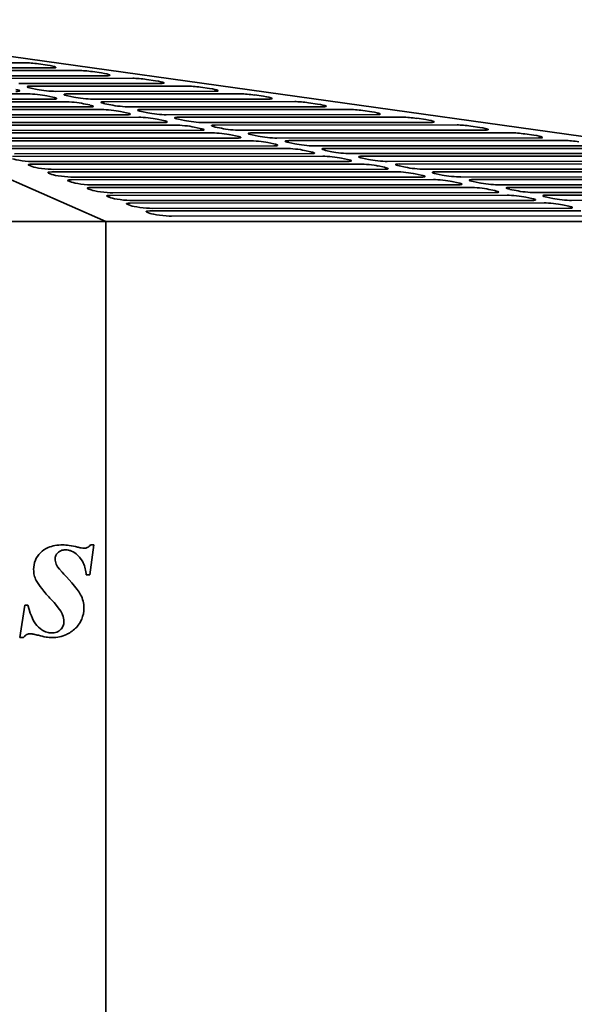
# Model space of a CAD drawing. Header units: millimetres. Extents: x 418 to 1262, y 363 to 824.
# Tile 11 of 12: x 995 to 1122, y 594 to 818. Entities that reach past the tile are written whole.
import ezdxf

# ---------------------------------------------------------------- set-up
doc = ezdxf.new("R2010")
doc.units = ezdxf.units.MM
doc.header["$LTSCALE"] = 4
doc.layers.add('Krawędzie widoczne(ISO)', color=7, linetype='Continuous', lineweight=35, true_color=0x262659)

msp = doc.modelspace()

# ---------------------------------------------------------------- linework, layer by layer
at = {"layer": 'Krawędzie widoczne(ISO)'}
for p, q in [((1015.01, 772.5), (909.79, 818.5)), ((932.98, 818.5), (1262.5, 772.5)), ((972.7, 808.67), (996.48, 808.69)), ((999.61, 808.43), (1001.67, 808.13)), ((1002.74, 807.5), (978.31, 807.49)), ((981.11, 806.9), (1008.81, 806.91)), ((1011.95, 806.65), (1014.01, 806.36)), ((1015.07, 805.73), (986.72, 805.72)), ((989.52, 805.12), (1021.15, 805.14)), ((1027.41, 803.95), (995.13, 803.94)), ((1024.28, 804.88), (1026.34, 804.58)), ((957.82, 801.55), (997.29, 801.57)), ((999.32, 802.61), (997.92, 802.9)), ((997.93, 803.35), (1033.48, 803.36)), ((1039.74, 802.18), (1003.54, 802.16)), ((1006.34, 801.57), (1045.82, 801.59)), ((1036.62, 803.11), (1038.68, 802.81)), ((962.3, 799.77), (1005.7, 799.79)), ((1002.9, 800.38), (962.77, 800.37)), ((1001.51, 801.12), (1002.91, 800.83)), ((1007.73, 800.83), (1006.33, 801.13)), ((1009.92, 799.35), (1011.32, 799.05)), ((1052.08, 800.4), (1011.95, 800.39)), ((1016.14, 799.05), (1014.74, 799.35)), ((1014.75, 799.8), (1058.15, 799.81)), ((1048.95, 801.33), (1051.01, 801.04)), ((1061.29, 799.56), (1063.34, 799.26)), ((966.79, 797.99), (1014.11, 798.02)), ((1011.31, 798.61), (967.25, 798.59)), ((1018.33, 797.57), (1019.73, 797.28)), ((1064.41, 798.63), (1020.36, 798.61)), ((1024.55, 797.28), (1023.15, 797.57)), ((1023.16, 798.02), (1070.49, 798.04)), ((1073.62, 797.78), (1075.68, 797.49)), ((971.27, 796.22), (1022.52, 796.24)), ((1019.72, 796.83), (971.74, 796.81)), ((1028.13, 795.06), (976.22, 795.03)), ((1026.74, 795.8), (1028.14, 795.5)), ((1076.75, 796.86), (1028.77, 796.84)), ((1032.96, 795.5), (1031.56, 795.8)), ((1031.57, 796.24), (1082.82, 796.27)), ((1089.08, 795.08), (1037.18, 795.06)), ((1085.96, 796.01), (1088.01, 795.71)), ((975.75, 794.44), (1030.93, 794.46)), ((980.24, 792.66), (1039.34, 792.69)), ((1036.53, 793.28), (980.71, 793.26)), ((1035.15, 794.02), (1036.55, 793.72)), ((1041.37, 793.73), (1039.97, 794.02)), ((1039.98, 794.47), (1095.15, 794.49)), ((1101.42, 793.31), (1045.59, 793.28)), ((1048.39, 792.69), (1107.49, 792.72)), ((1098.29, 794.24), (1100.35, 793.94)), ((984.72, 790.88), (1047.75, 790.91)), ((1044.94, 791.5), (985.19, 791.48)), ((1043.56, 792.24), (1044.96, 791.95)), ((1049.78, 791.95), (1048.38, 792.25)), ((1051.97, 790.47), (1053.35, 790.18)), ((1113.75, 791.53), (1054, 791.51)), ((1058.17, 790.18), (1056.79, 790.47)), ((1056.8, 790.92), (1119.82, 790.94)), ((1110.63, 792.46), (1112.68, 792.17)), ((989.2, 789.11), (1056.15, 789.14)), ((1053.33, 789.73), (989.66, 789.7)), ((1060.36, 788.7), (1061.77, 788.4)), ((1126.05, 789.76), (1062.38, 789.74)), ((1066.56, 788.4), (1065.16, 788.7)), ((1065.18, 789.14), (1132.13, 789.17)), ((993.68, 787.33), (1064.56, 787.36)), ((1061.75, 787.96), (994.15, 787.93)), ((1070.16, 786.18), (998.63, 786.15)), ((1068.77, 786.92), (1070.18, 786.63)), ((1138.39, 787.99), (1070.78, 787.96)), ((1074.97, 786.63), (1073.57, 786.92)), ((1073.59, 787.37), (1144.46, 787.4)), ((1150.72, 786.22), (1079.19, 786.18)), ((998.21, 785), (997.46, 785.3)), ((998.16, 785.56), (1072.96, 785.59)), ((1002.69, 783.22), (1001.95, 783.52)), ((1002.65, 783.78), (1081.37, 783.81)), ((1078.57, 784.4), (1003.12, 784.37)), ((1077.18, 785.15), (1078.59, 784.85)), ((1083.38, 784.85), (1081.98, 785.15)), ((1082, 785.59), (1156.8, 785.63)), ((1163.06, 784.44), (1087.6, 784.41)), ((1090.41, 783.82), (1169.13, 783.85)), ((1007.18, 781.45), (1006.43, 781.74)), ((1007.13, 782), (1089.78, 782.04)), ((1086.98, 782.63), (1007.6, 782.59)), ((1085.59, 783.37), (1087, 783.07)), ((1091.79, 783.08), (1090.39, 783.37)), ((1094, 781.59), (1095.4, 781.3)), ((1175.39, 782.67), (1096.01, 782.63)), ((1100.2, 781.3), (1098.8, 781.6)), ((1098.82, 782.04), (1181.47, 782.08)), ((1011.66, 779.67), (1010.92, 779.96)), ((1011.62, 780.22), (1098.19, 780.26)), ((1095.39, 780.85), (1012.09, 780.82)), ((1103.8, 779.08), (1016.57, 779.04)), ((1102.41, 779.82), (1103.81, 779.52)), ((1187.73, 780.89), (1104.42, 780.86)), ((1108.61, 779.52), (1107.21, 779.82)), ((1107.23, 780.26), (1193.8, 780.3)), ((1200.06, 779.12), (1112.83, 779.08)), ((1016.15, 777.89), (1015.4, 778.19)), ((1016.1, 778.45), (1106.6, 778.49)), ((1112.21, 777.3), (1021.05, 777.26)), ((1110.82, 778.04), (1112.22, 777.75)), ((1117.02, 777.75), (1115.62, 778.04)), ((1115.64, 778.49), (1206.14, 778.53)), ((1212.4, 777.35), (1121.24, 777.31)), ((1020.63, 776.11), (1019.88, 776.41)), ((1020.59, 776.67), (1115.01, 776.71)), ((1025.12, 774.34), (1024.37, 774.63)), ((1025.07, 774.89), (1123.42, 774.93)), ((1120.62, 775.53), (1025.54, 775.48)), ((1119.23, 776.27), (1120.63, 775.97)), ((1015.01, 772.5), (664.99, 772.5)), ((1262.5, 772.5), (1015.01, 772.5)), ((1015.01, 772.5), (1015.01, 520.5)), ((1129.03, 773.75), (1030.02, 773.71)), ((1011.32, 691.9), (1012.3, 698.74)), ((1012.3, 698.74), (1011.49, 698.74)), ((1010.51, 691.9), (1011.32, 691.9)), ((996.49, 684.99), (995.41, 677.61)), ((997.2, 684.99), (996.49, 684.99)), ((995.41, 677.61), (996.22, 677.61))]:
    msp.add_line(p, q, dxfattribs=at)
for centre, major_axis, start_param, end_param in [((998.58, 808.24), (2.98, -0.32), 1.227196, 2.363825), ((1000.63, 807.95), (2.98, -0.32), 5.505417, 7.510381), ((1010.91, 806.47), (2.98, -0.32), 1.227196, 2.363825), ((1012.97, 806.17), (2.98, -0.32), 5.505417, 7.510381), ((1023.25, 804.69), (2.98, -0.32), 1.227196, 2.363825), ((1025.3, 804.4), (2.98, -0.32), 5.505417, 7.510381), ((992.38, 802.6), (2.98, -0.32), 5.505417, 7.076214), ((1000.04, 802.9), (-2.98, 0.32), 5.505417, 7.076214), ((999.39, 801.12), (2.98, -0.32), 0.793028, 2.363825), ((1001.44, 802.61), (-2.98, 0.32), 0.793028, 2.363825), ((1008.44, 801.13), (-2.98, 0.32), 5.505417, 7.076214), ((1035.58, 802.92), (2.98, -0.32), 1.227196, 2.363825), ((1037.64, 802.62), (2.98, -0.32), 5.505417, 7.510381), ((1047.92, 801.14), (2.98, -0.32), 1.227196, 2.363825), ((1000.79, 800.83), (2.98, -0.32), 5.505417, 7.076214), ((1007.8, 799.35), (2.98, -0.32), 0.793028, 2.363825), ((1009.85, 800.83), (-2.98, 0.32), 0.793028, 2.363825), ((1016.85, 799.35), (-2.98, 0.32), 5.505417, 7.076214), ((1049.97, 800.85), (2.98, -0.32), 5.505417, 7.510381), ((1060.25, 799.37), (2.98, -0.32), 1.227196, 2.363825), ((1062.31, 799.07), (2.98, -0.32), 5.505417, 7.510381), ((1009.2, 799.05), (2.98, -0.32), 5.505417, 7.076214), ((1016.21, 797.57), (2.98, -0.32), 0.793028, 2.363825), ((1018.26, 799.06), (-2.98, 0.32), 0.793028, 2.363825), ((1017.61, 797.28), (2.98, -0.32), 5.505417, 7.076214), ((1025.26, 797.58), (-2.98, 0.32), 5.505417, 7.076214), ((1026.67, 797.28), (-2.98, 0.32), 0.793028, 2.363825), ((1072.59, 797.6), (2.98, -0.32), 1.227196, 2.363825), ((1074.64, 797.3), (2.98, -0.32), 5.505417, 7.510381), ((1024.62, 795.8), (2.98, -0.32), 0.793028, 2.363825), ((1026.02, 795.5), (2.98, -0.32), 5.505417, 7.076214), ((1033.67, 795.8), (-2.98, 0.32), 5.505417, 7.076214), ((1035.08, 795.5), (-2.98, 0.32), 0.793028, 2.363825), ((1084.92, 795.82), (2.98, -0.32), 1.227196, 2.363825), ((1086.98, 795.53), (2.98, -0.32), 5.505417, 7.510381), ((1033.03, 794.02), (2.98, -0.32), 0.793028, 2.363825), ((1034.43, 793.72), (2.98, -0.32), 5.505417, 7.076214), ((1042.08, 794.02), (-2.98, 0.32), 5.505417, 7.076214), ((1041.44, 792.24), (2.98, -0.32), 0.793028, 2.363825), ((1043.48, 793.73), (-2.98, 0.32), 0.793028, 2.363825), ((1050.49, 792.25), (-2.98, 0.32), 5.505417, 7.076214), ((1097.26, 794.05), (2.98, -0.32), 1.227196, 2.363825), ((1099.31, 793.75), (2.98, -0.32), 5.505417, 7.510381), ((1109.59, 792.27), (2.98, -0.32), 1.227196, 2.363825), ((1042.84, 791.95), (2.98, -0.32), 5.505417, 7.076214), ((1049.85, 790.47), (2.98, -0.32), 0.793028, 2.363825), ((1051.89, 791.95), (-2.98, 0.32), 0.793028, 2.363825), ((1058.9, 790.47), (-2.98, 0.32), 5.505417, 7.076214), ((1111.65, 791.98), (2.98, -0.32), 5.505417, 7.510381), ((1121.93, 790.5), (2.98, -0.32), 1.227196, 2.363825), ((1051.23, 790.18), (2.98, -0.32), 5.505417, 7.076214), ((1058.25, 788.7), (2.98, -0.32), 0.793028, 2.363825), ((1060.28, 790.18), (-2.98, 0.32), 0.793028, 2.363825), ((1059.65, 788.4), (2.98, -0.32), 5.505417, 7.076214), ((1067.28, 788.7), (-2.98, 0.32), 5.505417, 7.076214), ((1068.68, 788.4), (-2.98, 0.32), 0.793028, 2.363825), ((996.53, 786.59), (-2.98, 0.32), 0.358861, 2.363825), ((1066.66, 786.92), (2.98, -0.32), 0.793028, 2.363825), ((1068.06, 786.62), (2.98, -0.32), 5.505417, 7.076214), ((1075.69, 786.92), (-2.98, 0.32), 5.505417, 7.076214), ((1077.09, 786.63), (-2.98, 0.32), 0.793028, 2.363825), ((1000.27, 785.11), (-2.98, 0.32), 5.505417, 6.642047), ((1001.01, 784.82), (-2.98, 0.32), 0.358861, 2.363825), ((1004.75, 783.33), (-2.98, 0.32), 5.505417, 6.642047), ((1075.07, 785.14), (2.98, -0.32), 0.793028, 2.363825), ((1076.47, 784.85), (2.98, -0.32), 5.505417, 7.076214), ((1084.1, 785.15), (-2.98, 0.32), 5.505417, 7.076214), ((1083.48, 783.37), (2.98, -0.32), 0.793028, 2.363825), ((1085.5, 784.85), (-2.98, 0.32), 0.793028, 2.363825), ((1092.51, 783.37), (-2.98, 0.32), 5.505417, 7.076214), ((1005.5, 783.04), (-2.98, 0.32), 0.358861, 2.363825), ((1009.24, 781.56), (-2.98, 0.32), 5.505417, 6.642047), ((1009.98, 781.26), (-2.98, 0.32), 0.358861, 2.363825), ((1084.88, 783.07), (2.98, -0.32), 5.505417, 7.076214), ((1091.89, 781.59), (2.98, -0.32), 0.793028, 2.363825), ((1093.91, 783.08), (-2.98, 0.32), 0.793028, 2.363825), ((1093.29, 781.3), (2.98, -0.32), 5.505417, 7.076214), ((1100.92, 781.6), (-2.98, 0.32), 5.505417, 7.076214), ((1102.32, 781.3), (-2.98, 0.32), 0.793028, 2.363825), ((1013.72, 779.78), (-2.98, 0.32), 5.505417, 6.642047), ((1014.47, 779.48), (-2.98, 0.32), 0.358861, 2.363825), ((1100.3, 779.82), (2.98, -0.32), 0.793028, 2.363825), ((1101.7, 779.52), (2.98, -0.32), 5.505417, 7.076214), ((1109.33, 779.82), (-2.98, 0.32), 5.505417, 7.076214), ((1110.73, 779.53), (-2.98, 0.32), 0.793028, 2.363825), ((1018.2, 778), (-2.98, 0.32), 5.505417, 6.642047), ((1018.95, 777.71), (-2.98, 0.32), 0.358861, 2.363825), ((1108.71, 778.04), (2.98, -0.32), 0.793028, 2.363825), ((1110.11, 777.75), (2.98, -0.32), 5.505417, 7.076214), ((1117.74, 778.05), (-2.98, 0.32), 5.505417, 7.076214), ((1119.14, 777.75), (-2.98, 0.32), 0.793028, 2.363825), ((1022.69, 776.22), (-2.98, 0.32), 5.505417, 6.642047), ((1023.44, 775.93), (-2.98, 0.32), 0.358861, 2.363825), ((1027.17, 774.45), (-2.98, 0.32), 5.505417, 6.642047), ((1117.12, 776.27), (2.98, -0.32), 0.793028, 2.363825), ((1118.52, 775.97), (2.98, -0.32), 5.505417, 7.076214), ((1027.92, 774.15), (-2.98, 0.32), 0.358861, 2.363825)]:
    msp.add_ellipse(centre, major_axis=major_axis, ratio=0.104647, start_param=start_param, end_param=end_param, dxfattribs=at)
for points, knots in [([(1005.14, 698.74), (1004.55, 698.74), (1003.94, 698.7), (1002.83, 698.5), (1002.32, 698.35), (1001.19, 697.87), (1000.57, 697.48), (999.55, 696.42), (999.18, 695.88), (998.65, 694.59), (998.53, 693.88), (998.53, 693.15)], [-1.056037, -1.056037, -1.056037, -1.056037, -0.847204, -0.847204, -0.661266, -0.661266, -0.417535, -0.417535, -0.219088, -0.219088, 0, 0, 0, 0]), ([(1008.5, 698.25), (1007.9, 698.4), (1007.28, 698.53), (1006.17, 698.69), (1005.65, 698.74), (1005.14, 698.74)], [-0.3366038, -0.3366038, -0.3366038, -0.3366038, -0.1513603, -0.1513603, 0, 0, 0, 0]), ([(1010.09, 698), (1009.87, 698), (1009.62, 698.03), (1009.1, 698.11), (1008.79, 698.18), (1008.5, 698.25)], [-0.1575099, -0.1575099, -0.1575099, -0.1575099, -0.0901544, -0.0901544, 0, 0, 0, 0]), ([(1011.49, 698.74), (1011.39, 698.6), (1011.28, 698.48), (1011.02, 698.27), (1010.89, 698.19), (1010.54, 698.04), (1010.32, 698), (1010.09, 698)], [-0.1654833, -0.1654833, -0.1654833, -0.1654833, -0.1146848, -0.1146848, -0.0673965, -0.0673965, 0, 0, 0, 0]), ([(1003.43, 695.58), (1003.43, 695.7), (1003.44, 695.83), (1003.49, 696.08), (1003.53, 696.2), (1003.68, 696.55), (1003.83, 696.76), (1004.28, 697.2), (1004.54, 697.34), (1005.07, 697.56), (1005.42, 697.61), (1005.78, 697.61)], [-0.2628807, -0.2628807, -0.2628807, -0.2628807, -0.2402612, -0.2402612, -0.2182572, -0.2182572, -0.1721496, -0.1721496, -0.106597, -0.106597, 0, 0, 0, 0]), ([(1005.78, 697.61), (1006.02, 697.61), (1006.26, 697.59), (1006.74, 697.49), (1006.97, 697.41), (1007.69, 697.1), (1008.14, 696.78), (1009.27, 695.75), (1009.64, 695.09), (1010.26, 693.8), (1010.45, 692.85), (1010.51, 691.9)], [-0.5761824, -0.5761824, -0.5761824, -0.5761824, -0.5415474, -0.5415474, -0.5063063, -0.5063063, -0.4286761, -0.4286761, -0.2859912, -0.2859912, 0, 0, 0, 0]), ([(1005, 692.56), (1004.02, 693.59), (1003.78, 694.07), (1003.51, 694.72), (1003.43, 695.14), (1003.43, 695.58)], [-0.2112938, -0.2112938, -0.2112938, -0.2112938, -0.1302692, -0.1302692, 0, 0, 0, 0]), ([(998.53, 693.15), (998.53, 692.7), (998.57, 692.26), (998.77, 691.42), (998.91, 691.02), (999.11, 690.65)], [-0.2604431, -0.2604431, -0.2604431, -0.2604431, -0.1266781, -0.1266781, 0, 0, 0, 0]), ([(1010, 684.35), (1010, 684.88), (1009.94, 685.41), (1009.68, 686.43), (1009.49, 686.92), (1008.54, 688.75), (1006.05, 691.44), (1005, 692.56)], [-0.7803221, -0.7803221, -0.7803221, -0.7803221, -0.6205781, -0.6205781, -0.4613907, -0.4613907, 0, 0, 0, 0]), ([(999.11, 690.65), (999.42, 690.06), (999.89, 689.4), (1001.03, 687.96), (1001.8, 687.09), (1002.52, 686.31)], [-0.5486078, -0.5486078, -0.5486078, -0.5486078, -0.3173361, -0.3173361, 0, 0, 0, 0]), ([(1002.62, 678.67), (1002.25, 678.67), (1001.89, 678.73), (1001.11, 678.98), (1000.72, 679.18), (999.83, 679.72), (999.34, 680.18), (998.57, 681.24), (998.01, 682.19), (997.2, 684.99)], [-2.727872, -2.727872, -2.727872, -2.727872, -2.329222, -2.329222, -1.833618, -1.833618, -0.873073, -0.873073, 0, 0, 0, 0]), ([(1002.52, 686.31), (1004.45, 684.21), (1004.9, 683.39), (1005.33, 682.33), (1005.44, 681.81), (1005.44, 681.26)], [-0.3412764, -0.3412764, -0.3412764, -0.3412764, -0.1633763, -0.1633763, 0, 0, 0, 0]), ([(1002.79, 677.61), (1003.34, 677.61), (1003.89, 677.67), (1004.97, 677.91), (1005.5, 678.09), (1006.63, 678.62), (1007.42, 679.06), (1008.38, 680.01), (1009.02, 680.69), (1009.83, 682.63), (1010, 683.47), (1010, 684.35)], [-3.130068, -3.130068, -3.130068, -3.130068, -2.363192, -2.363192, -1.586111, -1.586111, -0.62929, -0.62929, -0.263675, -0.263675, 0, 0, 0, 0]), ([(1005.44, 681.26), (1005.44, 680.92), (1005.38, 680.6), (1005.11, 679.97), (1004.92, 679.7), (1004.49, 679.27), (1004.21, 679.05), (1003.43, 678.73), (1003.03, 678.67), (1002.62, 678.67)], [-0.5899246, -0.5899246, -0.5899246, -0.5899246, -0.4216182, -0.4216182, -0.2522134, -0.2522134, -0.1229475, -0.1229475, 0, 0, 0, 0]), ([(996.22, 677.61), (996.34, 677.78), (996.48, 677.96), (996.78, 678.25), (996.89, 678.31), (997.23, 678.44), (997.5, 678.47), (997.77, 678.47)], [-0.1618344, -0.1618344, -0.1618344, -0.1618344, -0.1210649, -0.1210649, -0.080709, -0.080709, 0, 0, 0, 0]), ([(997.77, 678.47), (998.02, 678.47), (998.3, 678.43), (998.9, 678.32), (999.28, 678.22), (999.63, 678.13)], [-0.182763, -0.182763, -0.182763, -0.182763, -0.10782, -0.10782, 0, 0, 0, 0]), ([(999.63, 678.13), (1000.19, 677.97), (1000.78, 677.83), (1001.83, 677.66), (1002.32, 677.61), (1002.79, 677.61)], [-0.3174343, -0.3174343, -0.3174343, -0.3174343, -0.1415267, -0.1415267, 0, 0, 0, 0])]:
    msp.add_open_spline(points, degree=3, knots=knots, dxfattribs=at)

doc.saveas('drawing.dxf')
